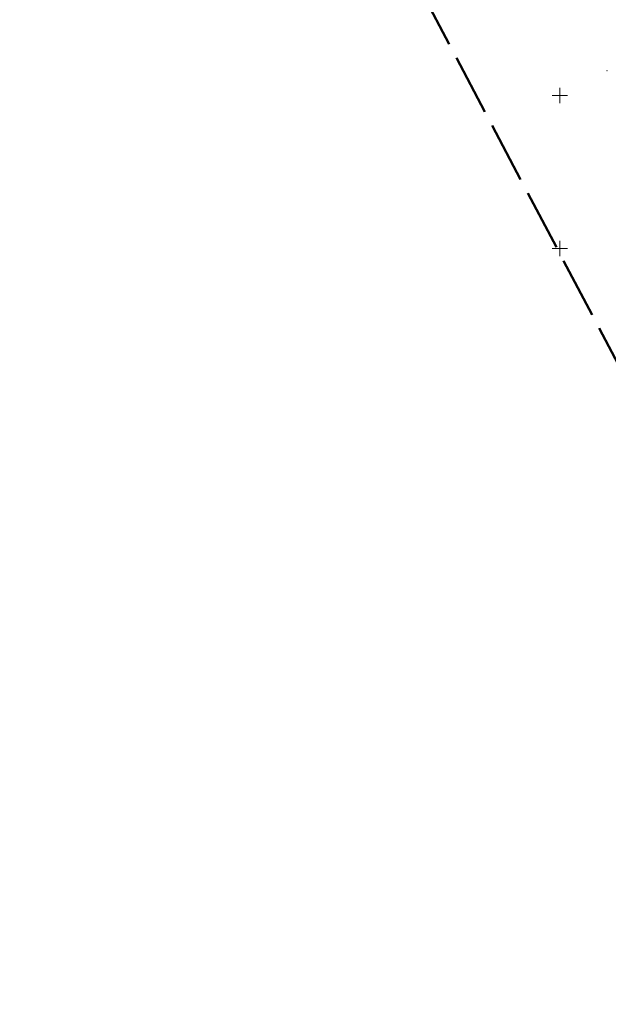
# Model space of a CAD drawing. Header units: metres. Extents: x 7531673 to 7533164, y 5721297 to 5724010.
# Tile 44 of 58: x 7531673 to 7531866, y 5723353 to 5723675. Entities that reach past the tile are written whole.
import ezdxf

# ---------------------------------------------------------------- set-up
doc = ezdxf.new("R2010")
doc.units = ezdxf.units.M
doc.linetypes.add('L_0_09', pattern=[2.5, 2, -0.5])
doc.layers.get('0').update_dxf_attribs({"color": 252})
doc.layers.add('k', color=252, linetype='Continuous', lineweight=18)
doc.layers.add('RTPW_T_0', color=252, linetype='Continuous', lineweight=15)
doc.layers.add('zakres', color=7, linetype='L_0_09', lineweight=50, true_color=0xff05ff)

# ---------------------------------------------------------------- blocks, each defined once
blk = doc.blocks.new('2_RTPW01')
at = {"linetype": 'Continuous'}
blk.add_circle((0, 0), 0.045, dxfattribs=at)

msp = doc.modelspace()

# ---------------------------------------------------------------- linework, layer by layer
at = {"layer": 'k', "linetype": 'Continuous', "lineweight": 18, "flags": 128}
for points in [[(7531850, 5723647.5), (7531850, 5723652.5)], [(7531847.5, 5723650), (7531852.5, 5723650)], [(7531850, 5723597.5), (7531850, 5723602.5)], [(7531847.5, 5723600), (7531852.5, 5723600)]]:
    msp.add_lwpolyline(points, dxfattribs=at)
at = {"layer": 'zakres', "color": 6, "lineweight": 50, "ltscale": 10}
msp.add_lwpolyline([(7531711.14, 5723861.32), (7531927.66, 5723451.28), (7532248.91, 5722837.99), (7532655.42, 5722066.69), (7533061.63, 5721296.9), (7533163.78, 5721347.42), (7533045.85, 5721572.87), (7532868.05, 5721917.16), (7532735.17, 5722175.75), (7532682.94, 5722276.17), (7532755.64, 5722321.46), (7532723.06, 5722383.63), (7532650.28, 5722338.29), (7532322.07, 5722954.54), (7532208.28, 5723169.59), (7531836.58, 5723882.95), (7531911.57, 5723950.84), (7531857.88, 5724010.14), (7531797.9, 5723955.84), (7531782.57, 5723984.68), (7531673.37, 5723932.85)], close=True, dxfattribs=at)

# ---------------------------------------------------------------- block references
at = {"layer": 'RTPW_T_0'}
msp.add_blockref('2_RTPW01', (7531865.44, 5723658.12), dxfattribs=at)

doc.saveas('drawing.dxf')
